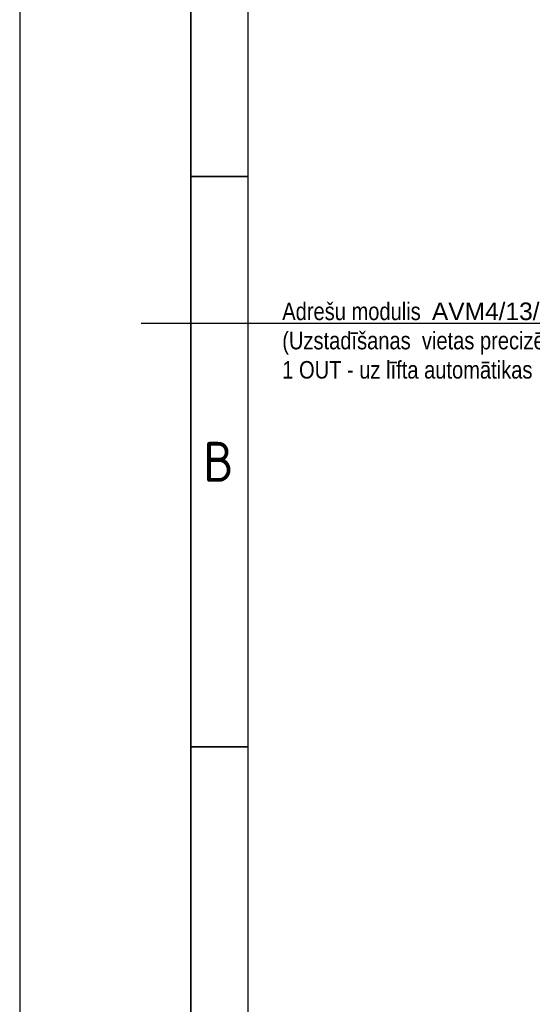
# Model space of a CAD drawing. Header units: millimetres. Extents: x -197461 to 862495, y -970068 to 63888.
# Tile 117 of 205: x -138828 to -132728, y -328146 to -316432. Entities that reach past the tile are written whole.
import ezdxf
from ezdxf import colors
from ezdxf.entities.mleader import LeaderData, LeaderLine
from ezdxf.math import Vec2, Vec3

# ---------------------------------------------------------------- set-up
doc = ezdxf.new("R2010")
doc.units = ezdxf.units.MM
doc.layers.add('Rasējuma lapa', color=7, linetype='CONTINUOUS')
doc.layers.add('UAS', color=240, linetype='CONTINUOUS')
doc.styles.add('ISO', font='iso')

# ---------------------------------------------------------------- blocks, each defined once
blk = doc.blocks.new('A2_L')
at = {"layer": 'Rasējuma lapa'}
blk.add_line((-594, 420), (-594, 0), dxfattribs=at)
at = {"layer": 'Rasējuma lapa', "lineweight": 35}
for p, q in [((-579, 415), (-579, 5)), ((-574, 360), (-579, 360)), ((-574, 310), (-579, 310))]:
    blk.add_line(p, q, dxfattribs=at)
at = {"layer": 'Rasējuma lapa', "lineweight": 30}
blk.add_line((-574, 410), (-574, 10), dxfattribs=at)
at = {"layer": 'Rasējuma lapa', "style": 'ISO'}
blk.add_text('B', height=3.5, dxfattribs=at).set_placement((-577.9, 333.25))
blk = doc.blocks.new('*U1293')
at = {"layer": 'Rasējuma lapa'}
blk.add_blockref('A2_L', (0, 0), dxfattribs=at)

msp = doc.modelspace()

# ---------------------------------------------------------------- block references
at = {"layer": 'Rasējuma lapa', "xscale": 135.6730224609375, "yscale": 135.6730224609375, "zscale": 135.6730224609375}
msp.add_blockref('*U1293', (-58237.88142, -367141.50712), dxfattribs=at)

# ---------------------------------------------------------------- leaders
at = {"layer": 'UAS', "color": 18, "true_color": 0x000000}
ml = msp.add_multileader_mtext('Standard', dxfattribs=at)
ml.set_content('\\A1;{\\fArial Narrow|b0|i0|c0|p34;\\C256;\\c0;Adre\\fArial Narrow|b0|i0|c186|p34;šu modulis  \\fArial|b0|i0|c186|p34;\\C1;AVM4/13/83,  \\C256;\\c0;2. OUT/2 IN    \\fArial Narrow|b0|i0|c186|p34;(Uzstadīšanas  vietas precizēt montāžas laikā)\\fArial|b0|i0|c186|p34;\\C1;\\P\\pxql;\\fArial Narrow|b0|i0|c186|p34;\\C256;\\c0;1 OUT - uz līfta automātikas }', color=(41, 19, 236))
ml.set_leader_properties()
ml.build(insert=Vec2(0, 0))
ml.multileader.update_dxf_attribs({"text_right_attachment_type": 6, "dogleg_length": 0.36, "arrow_head_size": 166.99834})
ctx = ml.context
ctx.base_point, ctx.char_height, ctx.arrow_head_size, ctx.landing_gap_size, ctx.plane_origin = Vec3(-135786.67215, -319903.04013), 208.74792195, 166.99834, 83.49917, Vec3(-136546.53362, -348772.37625)
ctx.right_attachment = 6
notes = []
notes.append((ctx, [(1, (1, 1, 0), (-130222.8122, -320047.38376), (-1, 0), 235.97506, [(0, [(-126929.44079, -325118.7338)], 0, [])])]))
ctx.mtext.insert, ctx.mtext.width, ctx.mtext.flow_direction = Vec3(-135703.17298, -319796.88626), 6772.0652098, 5
for ctx, leaders in notes:
    for number, flags, end, landing, length, lines in leaders:
        leader = LeaderData()
        leader.index, (leader.has_last_leader_line, leader.has_dogleg_vector, leader.attachment_direction) = number, flags
        leader.last_leader_point, leader.dogleg_vector, leader.dogleg_length = Vec3(end), Vec3(landing), length
        for number, points, colour, breaks in lines:
            line = LeaderLine()
            line.index, line.vertices, line.color, line.breaks = number, Vec3.list(points), colors.encode_raw_color(colour), breaks
            leader.lines.append(line)
        ctx.leaders.append(leader)

doc.saveas('drawing.dxf')
